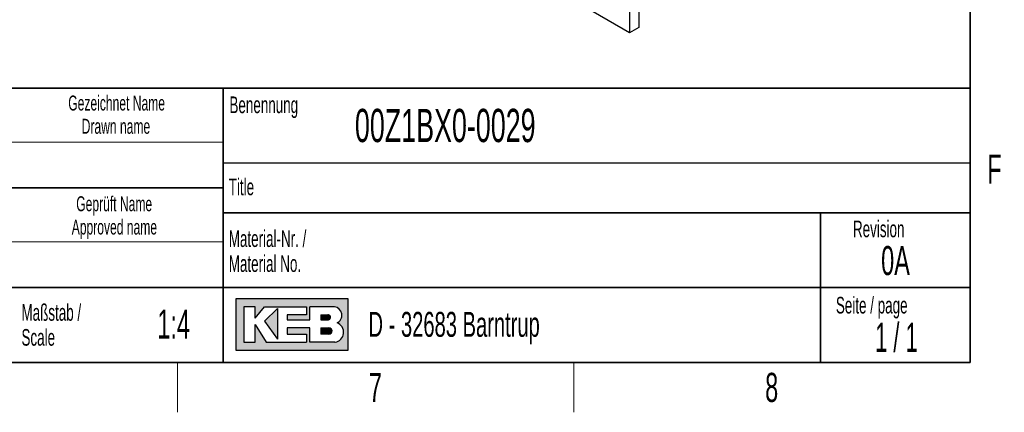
# Model space of a CAD drawing. Header units: millimetres. Extents: x 5 to 418, y 2 to 292.
# Tile 17 of 23: x 293 to 412, y 6 to 53. Entities that reach past the tile are written whole.
import ezdxf

# ---------------------------------------------------------------- set-up
doc = ezdxf.new("R2010")
doc.units = ezdxf.units.MM
doc.layers.add('SLD-0', color=7, linetype='Continuous')
doc.styles.add('SLDTEXTSTYLE0', font='TXT', dxfattribs={"width": 0.605})
doc.styles.add('SLDTEXTSTYLE1', font='TXT', dxfattribs={"width": 0.563})

msp = doc.modelspace()

# ---------------------------------------------------------------- hatches: boundary and pattern name
at = {"linetype": 'Continuous'}
h = msp.add_hatch(color=7, dxfattribs=at)
h.paths.add_polyline_path([(319.519086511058, 13.45626988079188), (333.083981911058, 13.45626988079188), (333.083981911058, 19.65736492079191), (319.519086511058, 19.65736492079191)], flags=0)
edge = h.paths.add_edge_path(flags=0)
edge.add_arc((331.3188604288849, 15.61738520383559), 1.20464082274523, -81.72003226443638, 70.1709600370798, ccw=False)
edge.add_line((331.4923410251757, 14.42530131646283), (331.480008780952, 14.42519098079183))
edge.add_line((331.480008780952, 14.42519098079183), (328.4331606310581, 14.42519098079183))
edge.add_line((328.4331606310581, 14.42519098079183), (328.4331606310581, 16.16924896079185))
edge.add_line((328.4331606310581, 16.16924896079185), (325.7201815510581, 16.16924896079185))
edge.add_line((325.7201815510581, 16.16924896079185), (325.7201815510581, 15.39411208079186))
edge.add_line((325.7201815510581, 15.39411208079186), (328.0455921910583, 15.39411208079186))
edge.add_line((328.0455921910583, 15.39411208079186), (328.0455921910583, 14.42519098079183))
edge.add_line((328.0455921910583, 14.42519098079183), (323.2009866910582, 14.42519098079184))
edge.add_line((323.2009866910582, 14.42519098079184), (321.8444971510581, 16.55681740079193))
edge.add_line((321.8444971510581, 16.55681740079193), (321.8444971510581, 14.42519098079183))
edge.add_line((321.8444971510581, 14.42519098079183), (320.4880076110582, 14.42519098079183))
edge.add_line((320.4880076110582, 14.42519098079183), (320.4880076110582, 18.68844382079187))
edge.add_line((320.4880076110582, 18.68844382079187), (321.8444971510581, 18.68844382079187))
edge.add_line((321.8444971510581, 18.68844382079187), (321.8444971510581, 17.33195428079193))
edge.add_line((321.8444971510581, 17.33195428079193), (323.0072024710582, 18.68844382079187))
edge.add_line((323.0072024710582, 18.68844382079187), (328.0455921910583, 18.68844382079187))
edge.add_line((328.0455921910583, 18.68844382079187), (328.0455921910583, 17.71952272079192))
edge.add_line((328.0455921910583, 17.71952272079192), (325.7201815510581, 17.71952272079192))
edge.add_line((325.7201815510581, 17.71952272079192), (325.7201815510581, 17.13817006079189))
edge.add_line((325.7201815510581, 17.13817006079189), (328.4331606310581, 17.13817006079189))
edge.add_line((328.4331606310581, 17.13817006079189), (328.4331606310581, 18.68844382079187))
edge.add_line((328.4331606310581, 18.68844382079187), (331.4242487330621, 18.68844382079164))
edge.add_line((331.4242487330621, 18.68844382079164), (331.4256482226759, 18.68844382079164))
edge.add_line((331.4256482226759, 18.68844382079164), (331.4259454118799, 18.68845828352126))
edge.add_arc((331.2860949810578, 17.67430640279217), 1.023749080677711, -64.45894120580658, 82.14849338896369, ccw=False)
msp.add_hatch(color=7, dxfattribs=at).paths.add_polyline_path([(324.5574762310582, 14.81275942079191), (324.557476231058, 18.49465960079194), (323.0072024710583, 16.94438584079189)], flags=0)
h = msp.add_hatch(color=7, dxfattribs=at)
edge = h.paths.add_edge_path(flags=0)
edge.add_line((329.7896501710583, 17.13817006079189), (330.6013652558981, 17.13817006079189))
edge.add_arc((330.6568434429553, 17.42884639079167), 0.2959232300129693, 259.1945394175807, 460.8054605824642)
edge.add_line((330.6013652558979, 17.71952272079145), (329.7896501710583, 17.71952272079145))
edge.add_line((329.7896501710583, 17.71952272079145), (329.7896501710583, 17.13817006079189))
h = msp.add_hatch(color=7, dxfattribs=at)
edge = h.paths.add_edge_path(flags=0)
edge.add_line((329.7896501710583, 15.39411208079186), (330.7588584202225, 15.39411208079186))
edge.add_arc((330.7588584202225, 15.78168052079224), 0.3875684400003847, 270.0000000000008, 450.0000000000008)
edge.add_line((330.7588584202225, 16.16924896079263), (330.7386620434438, 16.16924896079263))
edge.add_line((330.7386620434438, 16.16924896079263), (329.7896501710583, 16.16924896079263))
edge.add_line((329.7896501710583, 16.16924896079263), (329.7896501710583, 15.39411208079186))

# ---------------------------------------------------------------- linework, layer by layer
at = {"color": 7, "linetype": 'Continuous', "lineweight": 25}
for p, q in [((366.9727311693, 57.3499953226), (366.9727311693, 51.6342096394)), ((368.1041020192, 58.003121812), (368.1041020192, 52.2873361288)), ((366.9727311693, 51.6342096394), (362.5886691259, 54.165074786)), ((368.1041020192, 52.2873361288), (366.9727311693, 51.6342096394))]:
    msp.add_line(p, q, dxfattribs=at)
at = {"layer": 'SLD-0', "lineweight": 35}
for p, q in [((408, 12), (408, 282.5)), ((318, 45), (266.3304509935, 45)), ((318, 45), (318, 12)), ((318, 45), (318, 40.1053465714)), ((318, 45), (408, 45)), ((318, 45), (318, 12)), ((408, 45), (408, 12)), ((266.3304509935, 33), (318, 33)), ((408, 30), (318, 30)), ((390, 12), (390, 30)), ((266.3304509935, 21), (318, 21)), ((318, 21), (390, 21)), ((390, 21), (408, 21)), ((26, 12), (408, 12)), ((266.3304509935, 12), (318, 12)), ((408, 12), (318, 12))]:
    msp.add_line(p, q, dxfattribs=at)
at = {"layer": 'SLD-0', "lineweight": 18}
for p, q in [((266.3304509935, 38.5), (318, 38.5)), ((266.3304509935, 26.5), (318, 26.5)), ((312.5, 6), (312.5, 12)), ((360.25, 6), (360.25, 12))]:
    msp.add_line(p, q, dxfattribs=at)
at = {"layer": 'SLD-0'}
for p, q in [((318, 36), (408, 36)), ((331.4242487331, 18.6884438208), (331.4256482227, 18.6884438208)), ((331.4256482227, 18.6884438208), (331.4259454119, 18.6884582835)), ((331.480008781, 14.4251909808), (331.4923410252, 14.4253013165))]:
    msp.add_line(p, q, dxfattribs=at)
at = {"layer": 'SLD-0', "linetype": 'Continuous'}
for p, q in [((333.0839819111, 19.6573649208), (319.5190865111, 19.6573649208)), ((319.5190865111, 19.6573649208), (319.5190865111, 13.4562698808)), ((333.0839819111, 13.4562698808), (333.0839819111, 19.6573649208)), ((321.8444971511, 18.6884438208), (320.4880076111, 18.6884438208)), ((320.4880076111, 18.6884438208), (320.4880076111, 14.4251909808)), ((321.8444971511, 17.3319542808), (323.0072024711, 18.6884438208)), ((321.8444971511, 17.3319542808), (321.8444971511, 18.6884438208)), ((323.0072024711, 18.6884438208), (328.0455921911, 18.6884438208)), ((324.5574762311, 18.4946596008), (323.0072024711, 16.9443858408)), ((324.5574762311, 18.4946596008), (324.5574762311, 14.8127594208)), ((328.0455921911, 18.6884438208), (328.0455921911, 17.7195227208)), ((331.4242487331, 18.6884438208), (328.4331606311, 18.6884438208)), ((328.4331606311, 17.1381700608), (328.4331606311, 18.6884438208)), ((331.4242487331, 18.6884438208), (331.4256482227, 18.6884438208)), ((331.4256482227, 18.6884438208), (331.4259454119, 18.6884582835)), ((323.0072024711, 16.9443858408), (324.5574762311, 14.8127594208)), ((325.7201815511, 17.7195227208), (325.7201815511, 17.1381700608)), ((328.0455921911, 17.7195227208), (325.7201815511, 17.7195227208)), ((325.7201815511, 17.1381700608), (328.4331606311, 17.1381700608)), ((329.7896501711, 17.7195227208), (330.6013652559, 17.7195227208)), ((329.7896501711, 17.7195227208), (329.7896501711, 17.1381700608)), ((329.7896501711, 17.1381700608), (330.6013652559, 17.1381700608)), ((321.8444971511, 14.4251909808), (321.8444971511, 16.5568174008)), ((321.8444971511, 16.5568174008), (323.2009866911, 14.4251909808)), ((325.7201815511, 16.1692489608), (325.7201815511, 15.3941120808)), ((328.4331606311, 16.1692489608), (325.7201815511, 16.1692489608)), ((328.4331606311, 14.4251909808), (328.4331606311, 16.1692489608)), ((329.7896501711, 16.1692489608), (330.7588584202, 16.1692489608)), ((329.7896501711, 16.1692489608), (329.7896501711, 15.3941120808)), ((330.7386620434, 16.1692489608), (330.7588584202, 16.1692489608)), ((320.4880076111, 14.4251909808), (321.8444971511, 14.4251909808)), ((323.2009866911, 14.4251909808), (328.0455921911, 14.4251909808)), ((325.7201815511, 15.3941120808), (328.0455921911, 15.3941120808)), ((328.0455921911, 15.3941120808), (328.0455921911, 14.4251909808)), ((331.480008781, 14.4251909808), (328.4331606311, 14.4251909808)), ((330.7588584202, 15.3941120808), (329.7896501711, 15.3941120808)), ((331.480008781, 14.4251909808), (331.4923410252, 14.4253013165)), ((319.5190865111, 13.4562698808), (333.0839819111, 13.4562698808))]:
    msp.add_line(p, q, dxfattribs=at)
for centre, radius, start, end in [((331.2860949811, 17.6743064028), 1.023749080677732, 295.5410587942, 82.148493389), ((330.656843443, 17.4288463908), 0.2959232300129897, 259.1945394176, 100.8054605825), ((331.3188604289, 15.6173852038), 1.204640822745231, 278.2799677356, 70.1709600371), ((330.7588584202, 15.7816805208), 0.3875684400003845, 270, 90)]:
    msp.add_arc(centre, radius, start, end, dxfattribs=at)

# ---------------------------------------------------------------- texts
at = {"layer": 'SLD-0'}
for s, insert, char_height, attachment_point, style in [('Gezeichnet Name', (305.1708434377, 44.1039425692), 1.8, 2, 'SLDTEXTSTYLE0'), ('Benennung', (318.7636716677, 43.9908879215), 2, 1, 'SLDTEXTSTYLE0'), ('00Z1BX0-0029', (333.8826865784, 42.5045188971), 4, 1, 'SLDTEXTSTYLE0'), ('Drawn name', (305.0870934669, 41.303942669), 1.8, 2, 'SLDTEXTSTYLE0'), ('F', (410.9536166, 37.0010772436), 3.5, 2, 'SLDTEXTSTYLE0'), ('Title', (318.6797653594, 34.1107265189), 2, 1, 'SLDTEXTSTYLE0'), ('Geprüft Name', (304.8761939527, 31.9851255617), 1.8, 2, 'SLDTEXTSTYLE0'), ('Approved name', (304.900256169, 29.1851256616), 1.8, 2, 'SLDTEXTSTYLE0'), ('Revision', (393.8965220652, 29.0591225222), 2, 1, 'SLDTEXTSTYLE0'), ('Material-Nr. /', (318.6797653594, 27.8878268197), 2, 1, 'SLDTEXTSTYLE0'), ('Material No.', (318.6797653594, 24.8878267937), 2, 1, 'SLDTEXTSTYLE0'), ('0A', (399.0228237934, 26.0023621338), 3.5, 2, 'SLDTEXTSTYLE0'), ('Maßstab /', (293.7028556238, 19.0115944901), 2, 1, 'SLDTEXTSTYLE0'), ('Seite / page', (391.8390568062, 19.8830679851), 2, 1, 'SLDTEXTSTYLE0'), ('1:4', (312.0403200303, 18.3609001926), 3.5, 2, 'SLDTEXTSTYLE0'), ('D - 32683 Barntrup', (335.5202035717, 18.0786992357), 3, 1, 'SLDTEXTSTYLE0'), ('1 / 1', (399.1297679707, 16.7706515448), 3.5, 2, 'SLDTEXTSTYLE1'), ('Scale', (293.7028556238, 16.011594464), 2, 1, 'SLDTEXTSTYLE0'), ('7', (336.3527123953, 10.7429955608), 3.5, 2, 'SLDTEXTSTYLE0'), ('8', (384.1027123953, 10.7429955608), 3.5, 2, 'SLDTEXTSTYLE0')]:
    msp.add_mtext(s, dxfattribs=dict(at, insert=insert, char_height=char_height, attachment_point=attachment_point, style=style))

doc.saveas('drawing.dxf')
